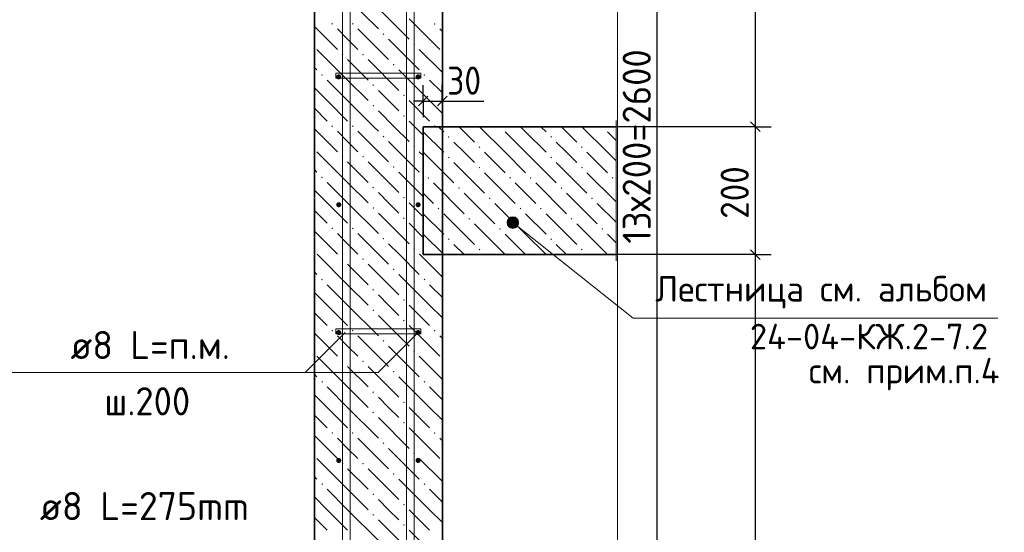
# Model space of a CAD drawing. Header units: millimetres. Extents: x 0 to 50400, y 0 to 35640.
# Tile 4 of 15: x 4717 to 13950, y 18055 to 22866. Entities that reach past the tile are written whole.
import ezdxf

# ---------------------------------------------------------------- set-up
doc = ezdxf.new("R2010")
doc.units = ezdxf.units.MM
doc.linetypes.add('______2', pattern=[324, 240, -84])
for name, color, linetype, lineweight in [('Standard', 7, 'Continuous', 25), ('ЖБ Перекрытие нижний уровень с отделкой', 7, 'Continuous', 35), ('ЖБ Стена верхний уровень', 7, 'Continuous', 35), ('Позиционная метка линия выноска', 7, 'Continuous', 13), ('Позиционная метка номер позиции', 7, 'Continuous', 13)]:
    doc.layers.add(name, color=color, linetype=linetype, lineweight=lineweight)
doc.layers.add('Размерная выноска', color=7, linetype='Continuous')
for name, color, linetype, true_color in [('Стена фоновая арматура У1', 7, '______2', 0xa0a0a0), ('Стена фоновая арматура Х1', 7, '______2', 0xa0a0a0), ('Стена фоновая затяжка С-обр.', 7, '______2', 0xa0a0a0)]:
    doc.layers.add(name, color=color, linetype=linetype, true_color=true_color)
doc.styles.add('ISOCPEUR', font='txt')

msp = doc.modelspace()

# ---------------------------------------------------------------- hatches: boundary and pattern name
at = {"layer": 'ЖБ Стена верхний уровень', "linetype": 'Continuous', "lineweight": 18, "transparency": 33554687}
for points in [[(7640.2, 22827), (7648, 22834.8), (7655.8, 22827), (7648, 22819.2)], [(7832.2, 22827), (7840, 22834.8), (7847.8, 22827), (7840, 22819.2)], [(8600.2, 22827), (8608, 22834.8), (8615.8, 22827), (8608, 22819.2)], [(8120.2, 22731), (8128, 22738.8), (8135.8, 22731), (8128, 22723.2)], [(8408.2, 22635), (8416, 22642.8), (8423.8, 22635), (8416, 22627.2)], [(7736.2, 22539), (7744, 22546.8), (7751.8, 22539), (7744, 22531.2)], [(7928.2, 22539), (7936, 22546.8), (7943.8, 22539), (7936, 22531.2)], [(8216.2, 22443), (8224, 22450.8), (8231.8, 22443), (8224, 22435.2)], [(7544.2, 22347), (7552, 22354.8), (7559.8, 22347), (7552, 22339.2)], [(8504.2, 22347), (8512, 22354.8), (8519.8, 22347), (8512, 22339.2)], [(8024.2, 22251), (8032, 22258.8), (8039.8, 22251), (8032, 22243.2)], [(8312.2, 22155), (8320, 22162.8), (8327.8, 22155), (8320, 22147.2)], [(8024.2, 22059), (8032, 22066.8), (8039.8, 22059), (8032, 22051.2)], [(8312.2, 21963), (8320, 21970.8), (8327.8, 21963), (8320, 21955.2)], [(7640.2, 21867), (7648, 21874.8), (7655.8, 21867), (7650.2, 21861.4), (7645.9, 21861.4)], [(7650.2, 21861.4), (7648, 21859.2), (7645.9, 21861.4)], [(7832.2, 21867), (7840, 21874.8), (7847.8, 21867), (7842.1, 21861.4), (7837.9, 21861.4)], [(7842.1, 21861.4), (7840, 21859.2), (7837.9, 21861.4)], [(8600.2, 21867), (8608, 21874.8), (8615.8, 21867), (8610.2, 21861.4), (8605.9, 21861.4)], [(9212.6, 21861.4), (9228.1, 21861.4), (9220.4, 21853.5)], [(10172.6, 21861.4), (10188.1, 21861.4), (10180.4, 21853.5)], [(8120.2, 21771), (8128, 21778.8), (8135.8, 21771), (8128, 21763.2)], [(8732.6, 21765.4), (8740.4, 21773.2), (8748.1, 21765.4), (8740.4, 21757.6)], [(9692.6, 21765.4), (9700.4, 21773.2), (9708.1, 21765.4), (9700.4, 21757.6)], [(8408.2, 21675), (8416, 21682.8), (8423.8, 21675), (8416, 21667.2)], [(9020.6, 21669.4), (9028.4, 21677.2), (9036.2, 21669.4), (9028.4, 21661.6)], [(9980.6, 21669.4), (9988.4, 21677.2), (9996.2, 21669.4), (9988.4, 21661.6)], [(7736.2, 21579), (7744, 21586.8), (7751.8, 21579), (7744, 21571.2)], [(7928.2, 21579), (7936, 21586.8), (7943.8, 21579), (7936, 21571.2)], [(8732.6, 21573.4), (8740.4, 21581.1), (8748.1, 21573.4), (8740.4, 21565.6)], [(9692.6, 21573.4), (9700.4, 21581.1), (9708.1, 21573.4), (9700.4, 21565.6)], [(8216.2, 21483), (8224, 21490.8), (8231.8, 21483), (8224, 21475.2)], [(9020.6, 21477.3), (9028.4, 21485.1), (9036.2, 21477.3), (9028.4, 21469.6)], [(9980.6, 21477.3), (9988.4, 21485.1), (9996.2, 21477.3), (9988.4, 21469.6)], [(7544.2, 21387), (7552, 21394.8), (7559.8, 21387), (7552, 21379.2)], [(8540.6, 21381.4), (8548.4, 21389.2), (8556.2, 21381.4), (8548.4, 21373.5)], [(9308.6, 21381.4), (9316.4, 21389.2), (9324.2, 21381.4), (9316.4, 21373.5)], [(9500.6, 21381.4), (9508.4, 21389.2), (9516.2, 21381.4), (9508.4, 21373.5)], [(10268.6, 21381.4), (10276.4, 21389.2), (10284.2, 21381.4), (10276.4, 21373.5)], [(8024.2, 21291), (8032, 21298.8), (8039.8, 21291), (8032, 21283.2)], [(8828.6, 21285.4), (8836.4, 21293.2), (8844.2, 21285.4), (8836.4, 21277.6)], [(9788.6, 21285.4), (9796.4, 21293.2), (9804.2, 21285.4), (9796.4, 21277.6)], [(8312.2, 21195), (8320, 21202.8), (8327.8, 21195), (8320, 21187.2)], [(9116.6, 21189.4), (9124.4, 21197.2), (9132.2, 21189.4), (9124.4, 21181.6)], [(10076.6, 21189.4), (10084.4, 21197.2), (10092.2, 21189.4), (10084.4, 21181.6)], [(8024.2, 21099), (8032, 21106.8), (8039.8, 21099), (8032, 21091.2)], [(8636.6, 21093.4), (8644.4, 21101.1), (8652.2, 21093.4), (8644.4, 21085.6)], [(9404.6, 21093.4), (9412.4, 21101.1), (9420.2, 21093.4), (9412.4, 21085.6)], [(9596.6, 21093.4), (9604.4, 21101.1), (9612.2, 21093.4), (9604.4, 21085.6)], [(8312.2, 21003), (8320, 21010.8), (8327.8, 21003), (8320, 20995.2)], [(8924.6, 20997.3), (8932.4, 21005.1), (8940.2, 20997.3), (8932.4, 20989.6)], [(9884.6, 20997.3), (9892.4, 21005.1), (9900.2, 20997.3), (9892.4, 20989.6)], [(7640.2, 20907), (7648, 20914.8), (7655.8, 20907), (7648, 20899.2)], [(7832.2, 20907), (7840, 20914.8), (7847.8, 20907), (7840, 20899.2)], [(9212.6, 20901.4), (9220.4, 20909.2), (9228.1, 20901.4), (9220.4, 20893.5)], [(10172.6, 20901.4), (10180.4, 20909.2), (10188.1, 20901.4), (10180.4, 20893.5)], [(8120.2, 20811), (8128, 20818.8), (8135.8, 20811), (8128, 20803.2)], [(8732.6, 20805.4), (8740.4, 20813.2), (8748.1, 20805.4), (8740.4, 20797.6)], [(9692.6, 20805.4), (9700.4, 20813.2), (9708.1, 20805.4), (9700.4, 20797.6)], [(8408.2, 20715), (8416, 20722.8), (8423.8, 20715), (8416, 20707.2)], [(9020.6, 20709.4), (9028.4, 20717.2), (9036.2, 20709.4), (9028.4, 20701.6)], [(9980.6, 20709.4), (9988.4, 20717.2), (9996.2, 20709.4), (9988.4, 20701.6)], [(7736.2, 20619), (7744, 20626.8), (7751.8, 20619), (7744, 20611.2)], [(7928.2, 20619), (7936, 20626.8), (7943.8, 20619), (7936, 20611.2)], [(8216.2, 20523), (8224, 20530.8), (8231.8, 20523), (8224, 20515.2)], [(7544.2, 20427), (7552, 20434.8), (7559.8, 20427), (7552, 20419.2)], [(8504.2, 20427), (8512, 20434.8), (8519.8, 20427), (8512, 20419.2)], [(8024.2, 20331), (8032, 20338.8), (8039.8, 20331), (8032, 20323.2)], [(8312.2, 20235), (8320, 20242.8), (8327.8, 20235), (8320, 20227.2)], [(8024.2, 20139), (8032, 20146.8), (8039.8, 20139), (8032, 20131.2)], [(8312.2, 20043), (8320, 20050.8), (8327.8, 20043), (8320, 20035.2)], [(7640.2, 19947), (7648, 19954.8), (7655.8, 19947), (7648, 19939.2)], [(7832.2, 19947), (7840, 19954.8), (7847.8, 19947), (7840, 19939.2)], [(8600.2, 19947), (8608, 19954.8), (8615.8, 19947), (8608, 19939.2)], [(8120.2, 19851), (8128, 19858.8), (8135.8, 19851), (8128, 19843.2)], [(8408.2, 19755), (8416, 19762.8), (8423.8, 19755), (8416, 19747.2)], [(7736.2, 19659), (7744, 19666.8), (7751.8, 19659), (7744, 19651.2)], [(7928.2, 19659), (7936, 19666.8), (7943.8, 19659), (7936, 19651.2)], [(8216.2, 19563), (8224, 19570.8), (8231.8, 19563), (8224, 19555.2)], [(7544.2, 19467), (7552, 19474.8), (7559.8, 19467), (7552, 19459.2)], [(8504.2, 19467), (8512, 19474.8), (8519.8, 19467), (8512, 19459.2)], [(8024.2, 19371), (8032, 19378.8), (8039.8, 19371), (8032, 19363.2)], [(8312.2, 19275), (8320, 19282.8), (8327.8, 19275), (8320, 19267.2)], [(8024.2, 19179), (8032, 19186.8), (8039.8, 19179), (8032, 19171.2)], [(8312.2, 19083), (8320, 19090.8), (8327.8, 19083), (8320, 19075.2)], [(7640.2, 18987), (7648, 18994.8), (7655.8, 18987), (7648, 18979.2)], [(7832.2, 18987), (7840, 18994.8), (7847.8, 18987), (7840, 18979.2)], [(8600.2, 18987), (8608, 18994.8), (8615.8, 18987), (8608, 18979.2)], [(8120.2, 18891), (8128, 18898.8), (8135.8, 18891), (8128, 18883.2)], [(8408.2, 18795), (8416, 18802.8), (8423.8, 18795), (8416, 18787.2)], [(7736.2, 18699), (7744, 18706.8), (7751.8, 18699), (7744, 18691.2)], [(7928.2, 18699), (7936, 18706.8), (7943.8, 18699), (7936, 18691.2)], [(8216.2, 18603), (8224, 18610.8), (8231.8, 18603), (8224, 18595.2)], [(7544.2, 18507), (7552, 18514.8), (7559.8, 18507), (7552, 18499.2)], [(8504.2, 18507), (8512, 18514.8), (8519.8, 18507), (8512, 18499.2)], [(8024.2, 18411), (8032, 18418.8), (8039.8, 18411), (8032, 18403.2)], [(8312.2, 18315), (8320, 18322.8), (8327.8, 18315), (8320, 18307.2)], [(8024.2, 18219), (8032, 18226.8), (8039.8, 18219), (8032, 18211.2)], [(8312.2, 18123), (8320, 18130.8), (8327.8, 18123), (8320, 18115.2)]]:
    msp.add_hatch(color=7, dxfattribs=at).paths.add_polyline_path(points, flags=16)
at = {"layer": 'Позиционная метка линия выноска', "linetype": 'Continuous', "lineweight": 13, "transparency": 33554687}
for points in [[(9287.8, 20969.2), (9321.5, 21011.4), (9298.7, 20995)], [(9321.5, 21011.4), (9287.8, 20969.2), (9290.9, 20941.8)], [(9321.5, 21011.4), (9290.9, 20941.8), (9348.8, 21014.5)], [(9348.8, 21014.5), (9290.9, 20941.8), (9307.3, 20919.1)], [(9348.8, 21014.5), (9307.3, 20919.1), (9374.6, 21003.6)], [(9374.6, 21003.6), (9307.3, 20919.1), (9333.2, 20908.2)], [(9374.6, 21003.6), (9333.2, 20908.2), (9391, 20980.9)], [(9391, 20980.9), (9333.2, 20908.2), (9360.5, 20911.3)], [(9391, 20980.9), (9360.5, 20911.3), (9394.1, 20953.5)], [(9394.1, 20953.5), (9360.5, 20911.3), (9383.2, 20927.7)]]:
    msp.add_hatch(color=7, dxfattribs=at).paths.add_polyline_path(points)
at = {"layer": 'Стена фоновая арматура У1', "linetype": 'Continuous', "lineweight": 13, "transparency": 33554687}
for points in [[(7732.4, 22329.3), (7730.5, 22338.5), (7725.3, 22346.3), (7717.6, 22351.5), (7708.4, 22353.4), (7699.2, 22351.5), (7691.4, 22346.3), (7686.2, 22338.5), (7684.4, 22329.3), (7686.2, 22320.2), (7691.4, 22312.4), (7699.2, 22307.2), (7708.4, 22305.3), (7717.6, 22307.2), (7725.3, 22312.4), (7730.5, 22320.2)], [(8476.4, 22329.3), (8474.5, 22338.5), (8469.3, 22346.3), (8461.5, 22351.5), (8452.4, 22353.4), (8443.2, 22351.5), (8435.4, 22346.3), (8430.2, 22338.5), (8428.4, 22329.3), (8430.2, 22320.2), (8435.4, 22312.4), (8443.2, 22307.2), (8452.4, 22305.3), (8461.5, 22307.2), (8469.3, 22312.4), (8474.5, 22320.2)], [(7732.4, 21129.3), (7730.5, 21138.5), (7725.3, 21146.3), (7717.6, 21151.5), (7708.4, 21153.4), (7699.2, 21151.5), (7691.4, 21146.3), (7686.2, 21138.5), (7684.4, 21129.3), (7686.2, 21120.2), (7691.4, 21112.4), (7699.2, 21107.2), (7708.4, 21105.3), (7717.6, 21107.2), (7725.3, 21112.4), (7730.5, 21120.2)], [(8476.4, 21129.3), (8474.5, 21138.5), (8469.3, 21146.3), (8461.5, 21151.5), (8452.4, 21153.4), (8443.2, 21151.5), (8435.4, 21146.3), (8430.2, 21138.5), (8428.4, 21129.3), (8430.2, 21120.2), (8435.4, 21112.4), (8443.2, 21107.2), (8452.4, 21105.3), (8461.5, 21107.2), (8469.3, 21112.4), (8474.5, 21120.2)], [(7732.4, 19929.3), (7730.5, 19938.5), (7725.3, 19946.3), (7717.6, 19951.5), (7708.4, 19953.4), (7699.2, 19951.5), (7691.4, 19946.3), (7686.2, 19938.5), (7684.4, 19929.3), (7686.2, 19920.2), (7691.4, 19912.4), (7699.2, 19907.2), (7708.4, 19905.3), (7717.6, 19907.2), (7725.3, 19912.4), (7730.5, 19920.2)], [(8476.4, 19929.3), (8474.5, 19938.5), (8469.3, 19946.3), (8461.5, 19951.5), (8452.4, 19953.4), (8443.2, 19951.5), (8435.4, 19946.3), (8430.2, 19938.5), (8428.4, 19929.3), (8430.2, 19920.2), (8435.4, 19912.4), (8443.2, 19907.2), (8452.4, 19905.3), (8461.5, 19907.2), (8469.3, 19912.4), (8474.5, 19920.2)], [(7732.4, 18729.3), (7730.5, 18738.5), (7725.3, 18746.3), (7717.6, 18751.5), (7708.4, 18753.4), (7699.2, 18751.5), (7691.4, 18746.3), (7686.2, 18738.5), (7684.4, 18729.3), (7686.2, 18720.2), (7691.4, 18712.4), (7699.2, 18707.2), (7708.4, 18705.3), (7717.6, 18707.2), (7725.3, 18712.4), (7730.5, 18720.2)], [(8476.4, 18729.3), (8474.5, 18738.5), (8469.3, 18746.3), (8461.5, 18751.5), (8452.4, 18753.4), (8443.2, 18751.5), (8435.4, 18746.3), (8430.2, 18738.5), (8428.4, 18729.3), (8430.2, 18720.2), (8435.4, 18712.4), (8443.2, 18707.2), (8452.4, 18705.3), (8461.5, 18707.2), (8469.3, 18712.4), (8474.5, 18720.2)]]:
    msp.add_hatch(color=7, dxfattribs=at).paths.add_polyline_path(points)

# ---------------------------------------------------------------- linework, layer by layer
at = {"layer": 'Standard', "color": 7, "linetype": 'Continuous', "lineweight": -3, "transparency": 33554687}
for p, q in [((11613.9, 29901.4), (11613.9, 21861.4)), ((10694.8, 13941.4), (10694.8, 29541.4)), ((8500.4, 22101.8), (8500.4, 22251.8)), ((8679.5, 22101.8), (8679.5, 22251.8)), ((8500.4, 22101.8), (8410.3, 22101.8)), ((8500.4, 22101.8), (8500.4, 21951.8)), ((8500.4, 22101.8), (8500.4, 21981.4)), ((8500.4, 22101.8), (8679.5, 22101.8)), ((8679.5, 22101.8), (8679.5, 21951.8)), ((8679.5, 22101.8), (8679.5, 21981.4)), ((8679.5, 22101.8), (8769.5, 22101.8)), ((11613.9, 21861.4), (11463.9, 21861.4)), ((11613.9, 21861.4), (11763.9, 21861.4)), ((11613.9, 21861.4), (11613.9, 20661.4)), ((11613.9, 20661.4), (11463.9, 20661.4)), ((11613.9, 20661.4), (11763.9, 20661.4)), ((11613.9, 20661.4), (11613.9, 13461.4))]:
    msp.add_line(p, q, dxfattribs=at)
at = {"layer": 'Standard', "color": 7, "linetype": 'Continuous', "lineweight": 25, "transparency": 33554687}
for p, q in [((8455.3, 22056.8), (8545.4, 22146.8)), ((8634.4, 22056.8), (8724.5, 22146.8)), ((11568.9, 21906.4), (11658.9, 21816.4)), ((11568.9, 20706.4), (11658.9, 20616.4))]:
    msp.add_line(p, q, dxfattribs=at)
at = {"layer": 'Standard', "color": 254, "linetype": 'Continuous', "lineweight": 13, "true_color": 0xc4c4ff, "transparency": 33554687}
msp.add_lwpolyline([(4544.1, 9792.3), (10321.3, 9792.3), (10321.3, 33133), (4544.1, 33133), (4544.1, 9792.3)], dxfattribs=at)
at = {"layer": 'Standard', "color": 7, "linetype": 'Continuous', "lineweight": -3, "transparency": 33554687}
for points in [[(11613.9, 21861.4), (11593.5, 21861.4), (11593.5, 21861.4), (11593.5, 21861.4), (11593.5, 21861.4), (11593.5, 21861.4), (11593.5, 21861.4), (9961.3, 21861.4)], [(11613.9, 20661.4), (11593.5, 20661.4), (11593.5, 20661.4), (11593.5, 20661.4), (11593.5, 20661.4), (9961.3, 20661.4)]]:
    msp.add_lwpolyline(points, dxfattribs=at)
at = {"layer": 'ЖБ Перекрытие нижний уровень с отделкой', "color": 7, "linetype": 'Continuous', "lineweight": 35, "transparency": 33554687}
for p, q in [((8500.4, 20661.4), (8500.4, 21861.4)), ((8500.4, 21861.4), (8680.3, 21861.4)), ((10308.9, 21861.4), (8680.3, 21861.4)), ((8680.3, 20661.4), (8500.4, 20661.4)), ((8680.3, 20661.4), (10308.9, 20661.4))]:
    msp.add_line(p, q, dxfattribs=at)
at = {"layer": 'ЖБ Стена верхний уровень', "color": 7, "linetype": 'Continuous', "lineweight": 35, "transparency": 33554687}
for p, q in [((7480.4, 29901.4), (7480.4, 13461.4)), ((8680.4, 13461.4), (8680.4, 29901.4))]:
    msp.add_line(p, q, dxfattribs=at)
at = {"layer": 'ЖБ Стена верхний уровень', "color": 9, "linetype": 'Continuous', "lineweight": 18, "true_color": 0xc7c7c7, "transparency": 33554687}
for p, q in [((7792, 23067), (8080, 22779)), ((8080, 22971), (8368, 22683)), ((8368, 22875), (8656, 22587)), ((7480.4, 22802.7), (7696, 22587)), ((7792, 22683), (7696, 22779)), ((7888, 22779), (8176, 22491)), ((8680.4, 22754.7), (8656, 22779)), ((7888, 22587), (7792, 22683)), ((8176, 22683), (8464, 22395)), ((7792, 22299), (7504, 22587)), ((8680.4, 22370.7), (8464, 22587)), ((7792, 22491), (7984, 22299)), ((7984, 22491), (8272, 22203)), ((7480.4, 22418.7), (7504, 22395)), ((8560, 22107), (8272, 22395)), ((7600, 22299), (7792, 22107)), ((7792, 22299), (7984, 22107)), ((8560, 22299), (8680.4, 22178.7)), ((7600, 22107), (7480.4, 22226.7)), ((8176, 22107), (8080, 22203)), ((7600, 22107), (7792, 21915)), ((7792, 22107), (8037.7, 21861.4)), ((8272, 22011), (8176, 22107)), ((8368, 22107), (8560, 21915)), ((8560, 22107), (8680.4, 21986.7)), ((7480.4, 22034.7), (7600, 21915)), ((8080, 22011), (8229.7, 21861.4)), ((8368, 21915), (8421.7, 21861.4)), ((7480.4, 21842.7), (7696, 21627)), ((7792, 21723), (7696, 21819)), ((7888, 21819), (8176, 21531)), ((8037.7, 21861.4), (8080, 21819)), ((8229.7, 21861.4), (8368, 21723)), ((8421.7, 21861.4), (8500.4, 21782.7)), ((8500.4, 21813.4), (8692.4, 21621.4)), ((8644.4, 21861.4), (8692.4, 21813.4)), ((8836.4, 21861.4), (8980.4, 21717.3)), ((9268.4, 21621.4), (9028.4, 21861.4)), ((9268.4, 21813.4), (9460.4, 21621.4)), ((9460.4, 21813.4), (9412.4, 21861.4)), ((9460.4, 21813.4), (9652.4, 21621.4)), ((9604.4, 21861.4), (9652.4, 21813.4)), ((9796.4, 21861.4), (9940.4, 21717.3)), ((10228.4, 21621.4), (9988.4, 21861.4)), ((10228.4, 21813.4), (10308.9, 21732.8)), ((7888, 21627), (7792, 21723)), ((8176, 21723), (8464, 21435)), ((8884.4, 21621.4), (8788.4, 21717.3)), ((9844.4, 21621.4), (9748.4, 21717.3)), ((7792, 21339), (7504, 21627)), ((8500.4, 21590.7), (8464, 21627)), ((8500.4, 21621.4), (8788.4, 21333.4)), ((8980.4, 21525.4), (8884.4, 21621.4)), ((9076.4, 21621.4), (9268.4, 21429.4)), ((9268.4, 21621.4), (9460.4, 21429.4)), ((9460.4, 21621.4), (9748.4, 21333.4)), ((9940.4, 21525.4), (9844.4, 21621.4)), ((10036.4, 21621.4), (10228.4, 21429.4)), ((10228.4, 21621.4), (10308.9, 21540.8)), ((7792, 21531), (7984, 21339)), ((7984, 21531), (8272, 21243)), ((8788.4, 21525.4), (9076.4, 21237.3)), ((9748.4, 21525.4), (10036.4, 21237.3)), ((7480.4, 21458.7), (7504, 21435)), ((8500.4, 21206.7), (8272, 21435)), ((9076.4, 21429.4), (9364.4, 21141.4)), ((10036.4, 21429.4), (10308.9, 21156.8)), ((7600, 21339), (7792, 21147)), ((7792, 21339), (7984, 21147)), ((8596.4, 21333.4), (8884.4, 21045.4)), ((9460.4, 21237.3), (9364.4, 21333.4)), ((9556.4, 21333.4), (9844.4, 21045.4)), ((7600, 21147), (7480.4, 21266.7)), ((8176, 21147), (8080, 21243)), ((8596.4, 21141.4), (8500.4, 21237.3)), ((8884.4, 21237.3), (9172.4, 20949.4)), ((9556.4, 21141.4), (9460.4, 21237.3)), ((9844.4, 21237.3), (10132.4, 20949.4)), ((7600, 21147), (7792, 20955)), ((7792, 21147), (8080, 20859)), ((8272, 21051), (8176, 21147)), ((8368, 21147), (8500.4, 21014.7)), ((7480.4, 21074.7), (7600, 20955)), ((9460.4, 20853.4), (9172.4, 21141.4)), ((10308.9, 20964.8), (10132.4, 21141.4)), ((8080, 21051), (8368, 20763)), ((8500.4, 21045.4), (8692.4, 20853.4)), ((8692.4, 21045.4), (8980.4, 20757.3)), ((9460.4, 21045.4), (9652.4, 20853.4)), ((9652.4, 21045.4), (9940.4, 20757.3)), ((7480.4, 20882.7), (7696, 20667)), ((8368, 20955), (8500.4, 20822.7)), ((9268.4, 20661.4), (8980.4, 20949.4)), ((10228.4, 20661.4), (9940.4, 20949.4)), ((7792, 20763), (7696, 20859)), ((7888, 20859), (8085.7, 20661.4)), ((8500.4, 20853.4), (8692.4, 20661.4)), ((9268.4, 20853.4), (9460.4, 20661.4)), ((9460.4, 20853.4), (9652.4, 20661.4)), ((10228.4, 20853.4), (10308.9, 20772.8)), ((7888, 20667), (7792, 20763)), ((8176, 20763), (8277.7, 20661.4)), ((8884.4, 20661.4), (8788.4, 20757.3)), ((9844.4, 20661.4), (9748.4, 20757.3)), ((7509.7, 20661.4), (7504, 20667)), ((7792, 20379), (7509.7, 20661.4)), ((8085.7, 20661.4), (8176, 20571)), ((8277.7, 20661.4), (8464, 20475)), ((8469.7, 20661.4), (8464, 20667)), ((8680.4, 20450.7), (8469.7, 20661.4)), ((7480.4, 20498.7), (7504, 20475)), ((7792, 20571), (7984, 20379)), ((7984, 20571), (8272, 20283)), ((8560, 20187), (8272, 20475)), ((7600, 20379), (7792, 20187)), ((7792, 20379), (7984, 20187)), ((8560, 20379), (8680.4, 20258.7)), ((7600, 20187), (7480.4, 20306.7)), ((8176, 20187), (8080, 20283)), ((7600, 20187), (7792, 19995)), ((7792, 20187), (8080, 19899)), ((8272, 20091), (8176, 20187)), ((8368, 20187), (8560, 19995)), ((8560, 20187), (8680.4, 20066.7)), ((7480.4, 20114.7), (7600, 19995)), ((8080, 20091), (8368, 19803)), ((8368, 19995), (8656, 19707)), ((7480.4, 19922.7), (7696, 19707)), ((7792, 19803), (7696, 19899)), ((7888, 19899), (8176, 19611)), ((8680.4, 19874.7), (8656, 19899)), ((7888, 19707), (7792, 19803)), ((8176, 19803), (8464, 19515)), ((7792, 19419), (7504, 19707)), ((8680.4, 19490.7), (8464, 19707)), ((7792, 19611), (7984, 19419)), ((7984, 19611), (8272, 19323)), ((7480.4, 19538.7), (7504, 19515)), ((8560, 19227), (8272, 19515)), ((7600, 19419), (7792, 19227)), ((7792, 19419), (7984, 19227)), ((8560, 19419), (8680.4, 19298.7)), ((7600, 19227), (7480.4, 19346.7)), ((8176, 19227), (8080, 19323)), ((7600, 19227), (7792, 19035)), ((7792, 19227), (8080, 18939)), ((8272, 19131), (8176, 19227)), ((8368, 19227), (8560, 19035)), ((8560, 19227), (8680.4, 19106.7)), ((7480.4, 19154.7), (7600, 19035)), ((8080, 19131), (8368, 18843)), ((8368, 19035), (8656, 18747)), ((7480.4, 18962.7), (7696, 18747)), ((7792, 18843), (7696, 18939)), ((7888, 18939), (8176, 18651)), ((8680.4, 18914.7), (8656, 18939)), ((7888, 18747), (7792, 18843)), ((8176, 18843), (8464, 18555)), ((7792, 18459), (7504, 18747)), ((8680.4, 18530.7), (8464, 18747)), ((7480.4, 18578.7), (7504, 18555)), ((7792, 18651), (7984, 18459)), ((7984, 18651), (8272, 18363)), ((8560, 18267), (8272, 18555)), ((7600, 18267), (7480.4, 18386.7)), ((7600, 18459), (7792, 18267)), ((7792, 18459), (7984, 18267)), ((8560, 18459), (8680.4, 18338.7)), ((8176, 18267), (8080, 18363)), ((7480.4, 18194.7), (7600, 18075)), ((7600, 18267), (7792, 18075)), ((7792, 18267), (8080, 17979)), ((8272, 18171), (8176, 18267)), ((8368, 18267), (8560, 18075)), ((8560, 18267), (8680.4, 18146.7)), ((8080, 18171), (8368, 17883)), ((8368, 18075), (8656, 17787))]:
    msp.add_line(p, q, dxfattribs=at)
at = {"layer": 'Позиционная метка линия выноска', "color": 7, "linetype": 'Continuous', "lineweight": 13, "transparency": 33554687}
for p, q in [((9298.7, 20995), (9298.7, 20995)), ((9374.6, 21003.6), (9374.6, 21003.6)), ((9307.3, 20919.1), (9307.3, 20919.1)), ((9383.2, 20927.7), (9383.2, 20927.7))]:
    msp.add_line(p, q, dxfattribs=at)
for points in [[(9341, 20961.4), (10468.7, 20063.4), (13889.1, 20063.4)], [(4443.3, 19554.7), (8077.7, 19554.7), (8452.4, 19929.3)], [(4779.3, 19554.7), (7393.7, 19554.7), (7768.4, 19929.3)]]:
    msp.add_lwpolyline(points, dxfattribs=at)
msp.add_circle((9341, 20961.4), 54, dxfattribs=at)
at = {"layer": 'Размерная выноска', "color": 7, "linetype": 'Continuous', "lineweight": -3, "transparency": 33554687}
msp.add_line((8679.5, 22101.8), (9069.4, 22101.8), dxfattribs=at)
at = {"layer": 'Размерная выноска', "color": 7, "linetype": 'Continuous', "lineweight": 13, "transparency": 33554687}
msp.add_line((10308.9, 20601.4), (10308.9, 21921.4), dxfattribs=at)
at = {"layer": 'Стена фоновая арматура Х1', "color": 7, "linetype": 'Continuous', "lineweight": 18, "transparency": 33554687}
for points in [[(7744.4, 13461.4), (7744.4, 32569), (7816.4, 32569), (7816.4, 13461.4), (7744.4, 13461.4)], [(8344.4, 13461.4), (8344.4, 32569), (8416.4, 32569), (8416.4, 13461.4), (8344.4, 13461.4)]]:
    msp.add_lwpolyline(points, dxfattribs=at)
at = {"layer": 'Стена фоновая затяжка С-обр.', "color": 98, "linetype": 'Continuous', "lineweight": 13, "true_color": 0x005000, "transparency": 33554687}
for points in [[(8479.4, 22317.3), (7681.4, 22317.3), (7681.4, 22365.4), (8479.4, 22365.4), (8479.4, 22317.3)], [(8479.4, 19917.3), (7681.4, 19917.3), (7681.4, 19965.4), (8479.4, 19965.4), (8479.4, 19917.3)]]:
    msp.add_lwpolyline(points, dxfattribs=at)

# ---------------------------------------------------------------- texts
at = {"layer": 'Standard', "color": 7, "linetype": 'Continuous', "lineweight": 25, "transparency": 33554687, "char_height": 264, "attachment_point": 7, "rotation": 90, "style": 'ISOCPEUR'}
for s, insert, width in [('\\W0.95;13х200=2600', (10634.9, 20764.6), 2103.759), ('\\W0.91;200', (11553.9, 20997.3), 674.395)]:
    msp.add_mtext(s, dxfattribs=dict(at, insert=insert, width=width))
at = {"layer": 'Standard', "color": 7, "linetype": 'Continuous', "lineweight": 25, "transparency": 33554687, "insert": (8724.5, 22161.8), "char_height": 264, "width": 484.709, "attachment_point": 7, "style": 'ISOCPEUR'}
msp.add_mtext('\\W0.87;30', dxfattribs=at)
at = {"layer": 'Позиционная метка номер позиции', "color": 7, "linetype": 'Continuous', "lineweight": 18, "transparency": 33554687, "char_height": 240, "attachment_point": 7, "style": 'ISOCPEUR'}
for s, insert, width in [('\\W0.98;Лестница см. альбом', (10676.6, 20155.6), 3308.746), ('\\W0.98;24-04-КЖ.2-7.2', (11564.6, 19771.6), 2419.967), ('\\W0.97;см. прим.п.4', (12116.6, 19387.6), 1867.75)]:
    msp.add_mtext(s, dxfattribs=dict(at, insert=insert, width=width))
at = {"layer": 'Стена фоновая арматура У1', "color": 7, "linetype": 'Continuous', "lineweight": 13, "transparency": 33554687, "char_height": 264, "attachment_point": 7, "style": 'ISOCPEUR'}
for s, insert, width in [('\\W0.97;ø8 L=п.м. ', (5192.9, 19680.8), 1790.229), ('\\W0.95;ш.200 ', (5509.7, 19152.8), 1154.547)]:
    msp.add_mtext(s, dxfattribs=dict(at, insert=insert, width=width))
at = {"layer": 'Стена фоновая затяжка С-обр.', "color": 7, "linetype": 'Continuous', "lineweight": 13, "transparency": 33554687, "insert": (4905.2, 18169.2), "char_height": 264, "width": 2266.234, "attachment_point": 7, "style": 'ISOCPEUR'}
msp.add_mtext('\\W0.98;ø8 L=275mm ', dxfattribs=at)

doc.saveas('drawing.dxf')
